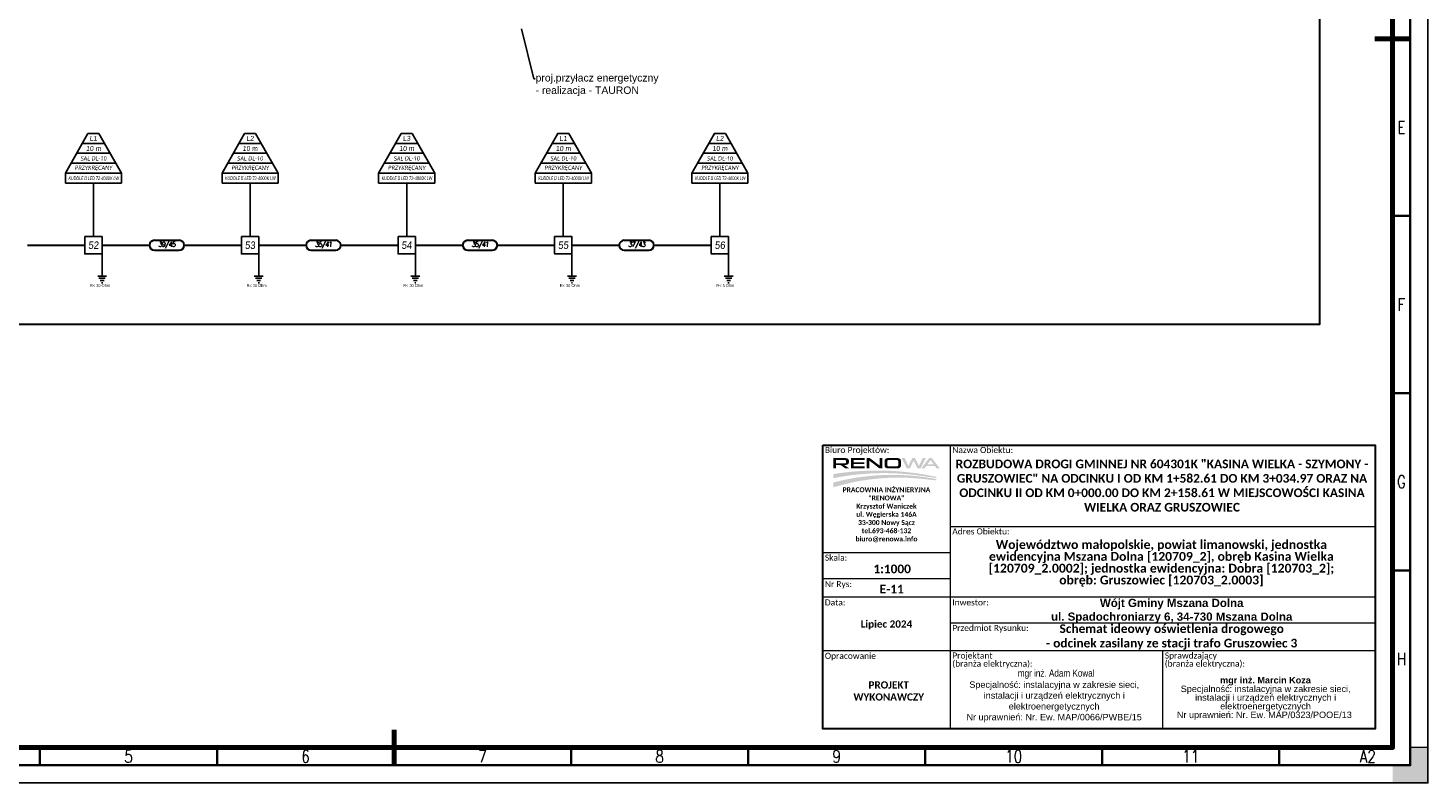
# Model space of a CAD drawing. Header units: metres. Extents: x 7168 to 12828, y 1523 to 3619.
# Tile 11 of 133: x 9114 to 9509, y 2040 to 2254. Entities that reach past the tile are written whole.
import ezdxf
from ezdxf import colors
from ezdxf.entities.mleader import LeaderData, LeaderLine
from ezdxf.enums import TextEntityAlignment as Align
from ezdxf.math import Vec2, Vec3

# ---------------------------------------------------------------- set-up
doc = ezdxf.new("R2010")
doc.units = ezdxf.units.M
for name, color, linetype in [('!_Rysunek', 4, 'Continuous'), ('DIM', 7, 'Continuous'), ('EE_UZAB_SYM', 3, 'Continuous')]:
    doc.layers.add(name, color=color, linetype=linetype)
for name, color, linetype, lineweight in [('0_ramka', 7, 'Continuous', 0), ('CP_FRAME', 217, 'Continuous', 70), ('CP_FRCENTR', 217, 'Continuous', 70), ('CP_FRMARK', 253, 'Continuous', 15), ('CP_FRREF', 251, 'Continuous', 35), ('CP_LINENORM', 251, 'Continuous', 25), ('CP_TEXTNORM', 53, 'Continuous', 25)]:
    doc.layers.add(name, color=color, linetype=linetype, lineweight=lineweight)
doc.styles.add('0STANDARD', font='simplex.shx', dxfattribs={"width": 0.9, "oblique": 5})
doc.styles.add('courier', font='arial.ttf')
doc.styles.add('CP_TXTCON', font='ROMANS.SHX', dxfattribs={"width": 0.8})
doc.styles.get("Standard").update_dxf_attribs({"font": 'arial.ttf'})
doc.styles.add('Stytuacja', font='arial.ttf', dxfattribs={"height": 0.85})

# ---------------------------------------------------------------- blocks, each defined once
blk = doc.blocks.new('RENOWA_1')
at = {"linetype": 'Continuous', "lineweight": -2}
h = blk.add_hatch(color=7, dxfattribs=at)
edge = h.paths.add_edge_path()
edge.add_ellipse((0.0678, 0.1509), major_axis=(-0.0191, 0), ratio=0.735318, start_angle=180, end_angle=270)
edge.add_line((0.0678, 0.165), (0.0142, 0.165))
edge.add_line((0.0142, 0.165), (-0.0013, 0.165))
edge.add_line((-0.0013, 0.165), (-0.0013, 0.1071))
edge.add_line((-0.0013, 0.1071), (0.0142, 0.1071))
edge.add_line((0.0142, 0.1071), (0.0142, 0.1258))
edge.add_line((0.0142, 0.1258), (0.0398, 0.1258))
edge.add_line((0.0398, 0.1258), (0.0674, 0.107))
edge.add_line((0.0674, 0.107), (0.0893, 0.107))
edge.add_line((0.0893, 0.107), (0.06, 0.126))
edge.add_line((0.06, 0.126), (0.0653, 0.126))
edge.add_ellipse((0.0653, 0.14), major_axis=(0.0215, 0), ratio=0.650164, start_angle=270, end_angle=360)
edge.add_line((0.0868, 0.14), (0.0868, 0.1509))
h.paths.add_polyline_path([(0.0713, 0.1476), (0.0713, 0.1413, -0.414214), (0.0653, 0.1353), (0.0142, 0.1353), (0.0142, 0.1536), (0.0653, 0.1536, -0.414214)], flags=16)
for points in [[(0.0992, 0.1071), (0.0992, 0.1184), (0.0992, 0.1536), (0.0992, 0.165), (0.1758, 0.165), (0.1758, 0.1536), (0.1147, 0.1536), (0.1147, 0.1406), (0.174, 0.1406), (0.174, 0.1314), (0.1147, 0.1314), (0.1147, 0.1184), (0.1758, 0.1184), (0.1758, 0.1071)], [(0.1882, 0.1071), (0.1882, 0.165), (0.2032, 0.165), (0.2052, 0.165), (0.2603, 0.1231), (0.2603, 0.165), (0.2752, 0.165), (0.2752, 0.1071), (0.2603, 0.1071), (0.2598, 0.1071), (0.2032, 0.1501), (0.2032, 0.1071)], [(0.4311, 0.1071), (0.4141, 0.1071), (0.3849, 0.165), (0.4027, 0.165), (0.423, 0.1205), (0.4452, 0.165), (0.4608, 0.165), (0.483, 0.1205), (0.5033, 0.165), (0.5211, 0.165), (0.4919, 0.1071), (0.4749, 0.1071), (0.453, 0.1503)]]:
    blk.add_hatch(color=7, dxfattribs=at).paths.add_polyline_path(points)
h = blk.add_hatch(color=7, dxfattribs=at)
edge = h.paths.add_edge_path()
edge.add_ellipse((0.3627, 0.1521), major_axis=(0.0179, 0), ratio=0.715756, start_angle=0, end_angle=90)
edge.add_line((0.3627, 0.165), (0.3069, 0.165))
edge.add_ellipse((0.3069, 0.1521), major_axis=(-0.0179, 0), ratio=0.715756, start_angle=270, end_angle=360)
edge.add_line((0.2889, 0.1521), (0.2889, 0.1199))
edge.add_ellipse((0.3069, 0.1199), major_axis=(-0.0179, 0), ratio=0.715756, start_angle=0, end_angle=90)
edge.add_line((0.3069, 0.1071), (0.3627, 0.1071))
edge.add_ellipse((0.3627, 0.1199), major_axis=(0.0179, 0), ratio=0.715756, start_angle=270, end_angle=360)
edge.add_line((0.3807, 0.1199), (0.3807, 0.1521))
edge = h.paths.add_edge_path(flags=16)
edge.add_ellipse((0.3588, 0.1474), major_axis=(-0.00672, 0), ratio=0.945371, start_angle=180, end_angle=270, ccw=False)
edge.add_line((0.3655, 0.1474), (0.3655, 0.1247))
edge.add_ellipse((0.3588, 0.1247), major_axis=(-0.00672, 0), ratio=0.945371, start_angle=90, end_angle=180, ccw=False)
edge.add_line((0.3588, 0.1184), (0.3108, 0.1184))
edge.add_ellipse((0.3108, 0.1247), major_axis=(0.00672, 0), ratio=0.945371, start_angle=188.48719, end_angle=270, ccw=False)
edge.add_line((0.3042, 0.1238), (0.3042, 0.1483))
edge.add_ellipse((0.3108, 0.1474), major_axis=(0.00672, 0), ratio=0.945371, start_angle=90, end_angle=171.51281, ccw=False)
edge.add_line((0.3108, 0.1537), (0.3588, 0.1537))
h = blk.add_hatch(color=7, dxfattribs=at)
h.paths.add_polyline_path([(0.4963, 0.1071), (0.5398, 0.165), (0.5561, 0.165), (0.5997, 0.1071), (0.582, 0.1071), (0.5723, 0.1204), (0.548, 0.1204), (0.5236, 0.1204), (0.5139, 0.1071)])
h.paths.add_polyline_path([(0.5302, 0.1294), (0.548, 0.1539), (0.5657, 0.1294), (0.548, 0.1294)], flags=16)
h = blk.add_hatch(color=7, dxfattribs=at)
h.set_gradient(rotation=270, tint=1, name='INVHEMISPHERICAL')
h.paths.add_polyline_path([(0.486, 0.066), (0.5811, 0.0526), (0.5811, 0.0589), (0.5557, 0.0641, 0.087432), (0.0179, 0.0776), (-0.0013, 0.0747), (-0.0013, 0.0516), (0.0117, 0.0541, -0.082937)])
h = blk.add_hatch(color=7, dxfattribs=at)
h.set_gradient(rotation=270, tint=1, name='INVHEMISPHERICAL')
h.paths.add_polyline_path([(0.4958, 0.0481), (0.5811, 0.0392), (0.5811, 0.0466), (0.5534, 0.0514, 0.10443), (0.0166, 0.0315), (-0.0013, 0.027), (-0.0013, -0.0004), (0, 0, -0.100635)])
blk = doc.blocks.new('CP_TEXTREFA2')
for p, q in [((0, 205), (-5, 205)), ((-5, 155), (0, 155)), ((-5, 105), (0, 105)), ((-5, 55), (0, 55)), ((-387, 5), (-387, 0)), ((-337, 5), (-337, 0)), ((-287, 0), (-287, 5)), ((-237, 5), (-237, 0)), ((-187, 5), (-187, 0)), ((-137, 5), (-137, 0)), ((-87, 5), (-87, 0)), ((-37, 5), (-37, 0))]:
    blk.add_line(p, q)
for points in [[(-574, 410), (-574, 0), (0, 0), (0, 410)], [(-569, 405), (-569, 5), (-5, 5), (-5, 405)]]:
    blk.add_lwpolyline(points, close=True)
at = {"layer": 'CP_TEXTNORM', "linetype": 'ByBlock', "style": 'CP_TXTCON', "width": 0.8}
for s, p in [('E', (-2.5, 180)), ('F', (-2.5, 130)), ('G', (-2.5, 80)), ('H', (-2.5, 30)), ('5', (-362, 2.5)), ('6', (-312, 2.5)), ('7', (-262, 2.5)), ('8', (-212, 2.5)), ('9', (-162, 2.5)), ('10', (-112, 2.5)), ('11', (-62, 2.5)), ('A2', (-12, 2.5))]:
    blk.add_text(s, height=3.5, dxfattribs=at).set_placement(p, align=Align.MIDDLE)
blk = doc.blocks.new('2d_iso_5457_a2_zp5y')
at = {"layer": 'CP_FRMARK'}
blk.add_hatch(color=256, dxfattribs=at).paths.add_polyline_path([(589, 5), (584, 5), (584, 0), (589, 0), (594, 0), (594, 5), (594, 10), (589, 10)])
blk.add_lwpolyline([(20, 410), (20, 10), (584, 10), (584, 410)], close=True)
at = {"layer": 'CP_FRCENTR'}
for p, q in [((589, 210), (579, 210)), ((302, 15), (302, 5))]:
    blk.add_line(p, q, dxfattribs=at)
at = {"layer": 'CP_FRMARK'}
for p, q in [((589, 10), (589, 5)), ((594, 10), (589, 10)), ((594, 0), (594, 10)), ((589, 5), (584, 5)), ((584, 0), (594, 0))]:
    blk.add_line(p, q, dxfattribs=at)
at = {"layer": 'CP_LINENORM'}
blk.add_lwpolyline([(594, 420), (594, 0), (0, 0), (0, 420)], close=True, dxfattribs=at)
at = {"layer": 'CP_FRREF'}
blk.add_blockref('CP_TEXTREFA2', (589, 5), dxfattribs=at)

msp = doc.modelspace()

# ---------------------------------------------------------------- linework, layer by layer
at = {"layer": '!_Rysunek', "color": 6}
for p, q in [((9130.731, 2223.774), (9124.372, 2212.574)), ((9130.702, 2223.774), (9133.852, 2223.774)), ((9133.852, 2223.774), (9140.211, 2212.574)), ((9174.962, 2223.774), (9168.603, 2212.574)), ((9174.933, 2223.774), (9178.083, 2223.774)), ((9178.083, 2223.774), (9184.442, 2212.574)), ((9219.193, 2223.774), (9212.834, 2212.574)), ((9219.164, 2223.774), (9222.314, 2223.774)), ((9222.314, 2223.774), (9228.673, 2212.574)), ((9263.425, 2223.774), (9257.065, 2212.574)), ((9263.395, 2223.774), (9266.545, 2223.774)), ((9266.545, 2223.774), (9272.904, 2212.574)), ((9307.656, 2223.774), (9301.297, 2212.574)), ((9307.626, 2223.774), (9310.776, 2223.774)), ((9310.776, 2223.774), (9317.135, 2212.574)), ((9129.141, 2220.974), (9124.372, 2212.574)), ((9127.552, 2218.174), (9137.031, 2218.174)), ((9129.141, 2220.974), (9135.441, 2220.974)), ((9135.441, 2220.974), (9140.211, 2212.574)), ((9173.373, 2220.974), (9168.603, 2212.574)), ((9171.783, 2218.174), (9181.262, 2218.174)), ((9173.373, 2220.974), (9179.673, 2220.974)), ((9179.673, 2220.974), (9184.442, 2212.574)), ((9217.604, 2220.974), (9212.834, 2212.574)), ((9216.014, 2218.174), (9225.493, 2218.174)), ((9217.604, 2220.974), (9223.904, 2220.974)), ((9223.904, 2220.974), (9228.673, 2212.574)), ((9261.835, 2220.974), (9257.065, 2212.574)), ((9260.245, 2218.174), (9269.725, 2218.174)), ((9261.835, 2220.974), (9268.135, 2220.974)), ((9268.135, 2220.974), (9272.904, 2212.574)), ((9306.066, 2220.974), (9301.297, 2212.574)), ((9304.476, 2218.174), (9313.956, 2218.174)), ((9306.066, 2220.974), (9312.366, 2220.974)), ((9312.366, 2220.974), (9317.135, 2212.574)), ((9125.962, 2215.374), (9138.621, 2215.374)), ((9170.193, 2215.374), (9182.852, 2215.374)), ((9214.424, 2215.374), (9227.083, 2215.374)), ((9258.655, 2215.374), (9271.314, 2215.374)), ((9302.886, 2215.374), (9315.546, 2215.374)), ((9124.372, 2212.574), (9140.211, 2212.574)), ((9124.372, 2212.574), (9124.372, 2209.774)), ((9140.211, 2212.574), (9140.211, 2209.774)), ((9168.603, 2212.574), (9184.442, 2212.574)), ((9168.603, 2212.574), (9168.603, 2209.774)), ((9184.442, 2212.574), (9184.442, 2209.774)), ((9212.834, 2212.574), (9228.673, 2212.574)), ((9212.834, 2212.574), (9212.834, 2209.774)), ((9228.673, 2212.574), (9228.673, 2209.774)), ((9257.065, 2212.574), (9272.904, 2212.574)), ((9257.065, 2212.574), (9257.065, 2209.774)), ((9272.904, 2212.574), (9272.904, 2209.774)), ((9301.297, 2212.574), (9317.135, 2212.574)), ((9301.297, 2212.574), (9301.297, 2209.774)), ((9317.135, 2212.574), (9317.135, 2209.774)), ((9124.372, 2209.774), (9140.211, 2209.774)), ((9132.291, 2209.774), (9132.291, 2194.673)), ((9168.603, 2209.774), (9184.442, 2209.774)), ((9176.523, 2209.774), (9176.523, 2194.673)), ((9212.834, 2209.774), (9228.673, 2209.774)), ((9220.754, 2209.774), (9220.754, 2194.673)), ((9257.065, 2209.774), (9272.904, 2209.774)), ((9264.985, 2209.774), (9264.985, 2194.673)), ((9301.297, 2209.774), (9317.135, 2209.774)), ((9309.216, 2209.774), (9309.216, 2194.673))]:
    msp.add_line(p, q, dxfattribs=at)
at = {"layer": '!_Rysunek', "color": 6, "lineweight": 30}
for p, q in [((9113.668, 2192.223), (9129.841, 2192.223)), ((9134.741, 2192.223), (9148.1, 2192.223)), ((9149.5, 2193.623), (9156.5, 2193.623)), ((9149.5, 2190.823), (9156.5, 2190.823)), ((9157.9, 2192.223), (9174.073, 2192.223)), ((9178.973, 2192.223), (9192.331, 2192.223)), ((9193.731, 2193.623), (9200.731, 2193.623)), ((9193.731, 2190.823), (9200.731, 2190.823)), ((9202.131, 2192.223), (9218.304, 2192.223)), ((9223.204, 2192.223), (9236.562, 2192.223)), ((9237.962, 2193.623), (9244.962, 2193.623)), ((9237.962, 2190.823), (9244.962, 2190.823)), ((9246.362, 2192.223), (9262.535, 2192.223)), ((9267.435, 2192.223), (9280.793, 2192.223)), ((9282.193, 2193.623), (9289.193, 2193.623)), ((9282.193, 2190.823), (9289.193, 2190.823)), ((9290.593, 2192.223), (9306.766, 2192.223))]:
    msp.add_line(p, q, dxfattribs=at)
msp.add_lwpolyline([(9478.529, 2349.605), (9478.529, 2169.859), (9055.258, 2169.859), (9055.258, 2192.223), (9085.61, 2192.232)], dxfattribs=at)
at = {"layer": '!_Rysunek', "color": 6}
for points in [[(9129.841, 2194.673), (9134.741, 2194.673), (9134.741, 2189.773), (9129.841, 2189.773)], [(9174.073, 2194.673), (9178.973, 2194.673), (9178.973, 2189.773), (9174.073, 2189.773)], [(9218.304, 2194.673), (9223.204, 2194.673), (9223.204, 2189.773), (9218.304, 2189.773)], [(9262.535, 2194.673), (9267.435, 2194.673), (9267.435, 2189.773), (9262.535, 2189.773)], [(9306.766, 2194.673), (9311.666, 2194.673), (9311.666, 2189.773), (9306.766, 2189.773)]]:
    msp.add_lwpolyline(points, close=True, dxfattribs=at)
at = {"layer": '!_Rysunek', "color": 6, "lineweight": 30}
for centre, start, end in [((9149.5, 2192.223), 90, 270), ((9156.5, 2192.223), 270, 90), ((9193.731, 2192.223), 90, 270), ((9200.731, 2192.223), 270, 90), ((9237.962, 2192.223), 90, 270), ((9244.962, 2192.223), 270, 90), ((9282.193, 2192.223), 90, 270), ((9289.193, 2192.223), 270, 90)]:
    msp.add_arc(centre, 1.4, start, end, dxfattribs=at)
at = {"color": 6, "lineweight": -3}
for p, q in [((9134.741, 2183.528), (9134.741, 2186.943)), ((9178.973, 2183.528), (9178.973, 2186.943)), ((9223.204, 2183.528), (9223.204, 2186.943)), ((9267.435, 2183.528), (9267.435, 2186.943)), ((9311.666, 2183.528), (9311.666, 2186.943)), ((9135.995, 2183.528), (9133.487, 2183.528)), ((9135.634, 2182.902), (9133.849, 2182.902)), ((9180.227, 2183.528), (9177.718, 2183.528)), ((9179.865, 2182.902), (9178.08, 2182.902)), ((9224.458, 2183.528), (9221.95, 2183.528)), ((9224.096, 2182.902), (9222.311, 2182.902)), ((9268.689, 2183.528), (9266.181, 2183.528)), ((9268.327, 2182.902), (9266.543, 2182.902)), ((9312.92, 2183.528), (9310.412, 2183.528)), ((9312.558, 2182.902), (9310.774, 2182.902)), ((9135.272, 2182.275), (9134.211, 2182.275)), ((9134.91, 2181.648), (9134.573, 2181.648)), ((9179.503, 2182.275), (9178.442, 2182.275)), ((9179.141, 2181.648), (9178.804, 2181.648)), ((9223.734, 2182.275), (9222.673, 2182.275)), ((9223.372, 2181.648), (9223.035, 2181.648)), ((9267.965, 2182.275), (9266.904, 2182.275)), ((9267.603, 2181.648), (9267.266, 2181.648)), ((9312.196, 2182.275), (9311.136, 2182.275)), ((9311.835, 2181.648), (9311.497, 2181.648))]:
    msp.add_line(p, q, dxfattribs=at)
at = {"layer": '0_ramka', "color": 7, "linetype": 'Continuous', "lineweight": 0}
for p, q in [((9374.25, 2135.784), (9374.25, 2061.784)), ((9494.25, 2112.809), (9374.25, 2112.809)), ((9374.25, 2105.408), (9338.25, 2105.408)), ((9374.25, 2098.075), (9338.25, 2098.075)), ((9494.25, 2092.896), (9338.25, 2092.897)), ((9494.25, 2085.564), (9374.25, 2085.564)), ((9494.25, 2077.784), (9338.25, 2077.785)), ((9434.25, 2077.784), (9434.25, 2055.784)), ((9374.25, 2061.784), (9374.25, 2055.784))]:
    msp.add_line(p, q, dxfattribs=at)
at = {"layer": '0_ramka', "color": 7, "linetype": 'Continuous', "lineweight": 30, "flags": 128}
msp.add_lwpolyline([(9338.25, 2135.784), (9494.25, 2135.784), (9494.25, 2055.784), (9338.25, 2055.784), (9338.25, 2135.784)], close=True, dxfattribs=at)
at = {"layer": 'EE_UZAB_SYM', "color": 6}
for p, q in [((9134.741, 2186.943), (9134.741, 2189.773)), ((9178.973, 2186.943), (9178.973, 2189.773)), ((9223.204, 2186.943), (9223.204, 2189.773)), ((9267.435, 2186.943), (9267.435, 2189.773)), ((9311.666, 2186.943), (9311.666, 2189.773))]:
    msp.add_line(p, q, dxfattribs=at)

# ---------------------------------------------------------------- block references
at = {"color": 7, "linetype": 'Continuous', "lineweight": 0, "ltscale": 1000, "xscale": 50.00000000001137, "yscale": 50.00000000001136, "zscale": 50.00000000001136}
msp.add_blockref('RENOWA_1', (9341.29, 2123.913), dxfattribs=at)
at = {"layer": 'CP_FRAME'}
msp.add_blockref('2d_iso_5457_a2_zp5y', (8915.193, 2040.487), dxfattribs=at)

# ---------------------------------------------------------------- texts
at = {"layer": '!_Rysunek', "color": 6, "attachment_point": 5, "style": '0STANDARD'}
for s, insert, char_height, width in [('{\\fArial|b0|i0|c238|p34;L1}', (9132.291, 2222.374), 1.4, 15.83884), ('{\\fArial|b0|i0|c238|p34;L2}', (9176.523, 2222.374), 1.4, 15.83884), ('{\\fArial|b0|i0|c238|p34;L3}', (9220.754, 2222.374), 1.4, 15.83884), ('{\\fArial|b0|i0|c238|p34;L1}', (9264.985, 2222.374), 1.4, 15.83884), ('{\\fArial|b0|i0|c238|p34;L2}', (9309.216, 2222.374), 1.4, 15.83884), ('{\\fArial|b0|i0|c238|p34;10 m}', (9132.316, 2219.519), 1.4, 15.83884), ('{\\fArial|b0|i0|c238|p34;10 m}', (9176.547, 2219.519), 1.4, 15.83884), ('{\\fArial|b0|i0|c238|p34;10 m}', (9220.779, 2219.519), 1.4, 15.83884), ('{\\fArial|b0|i0|c238|p34;10 m}', (9265.01, 2219.519), 1.4, 15.83884), ('{\\fArial|b0|i0|c238|p34;10 m}', (9309.241, 2219.519), 1.4, 15.83884), ('{\\fRoboto|b0|i0|c238|p2;PRZYKRĘCANY}', (9132.316, 2213.909), 1.1855, 15.83884), ('{\\FRoboto-Light|c238;SAL DL-10\\fArial|b1|i0|c0|p32; }', (9132.316, 2216.719), 1.1855, 15.83884), ('{\\fRoboto|b0|i0|c238|p2;PRZYKRĘCANY}', (9176.547, 2213.909), 1.1855, 15.83884), ('{\\FRoboto-Light|c238;SAL DL-10\\fArial|b1|i0|c0|p32; }', (9176.547, 2216.719), 1.1855, 15.83884), ('{\\fRoboto|b0|i0|c238|p2;PRZYKRĘCANY}', (9220.779, 2213.909), 1.1855, 15.83884), ('{\\FRoboto-Light|c238;SAL DL-10\\fArial|b1|i0|c0|p32; }', (9220.779, 2216.719), 1.1855, 15.83884), ('{\\fRoboto|b0|i0|c238|p2;PRZYKRĘCANY}', (9265.01, 2213.909), 1.1855, 15.83884), ('{\\FRoboto-Light|c238;SAL DL-10\\fArial|b1|i0|c0|p32; }', (9265.01, 2216.719), 1.1855, 15.83884), ('{\\fRoboto|b0|i0|c238|p2;PRZYKRĘCANY}', (9309.241, 2213.909), 1.1855, 15.83884), ('{\\FRoboto-Light|c238;SAL DL-10\\fArial|b1|i0|c0|p32; }', (9309.241, 2216.719), 1.1855, 15.83884), ('{\\T0.95;\\W0.7;\\FRoboto-Light|c238;\\H0.717949x;KUDDLE II LED 72-4000K LW}', (9132.316, 2211.119), 1.4, 18.2966), ('{\\T0.95;\\W0.7;\\FRoboto-Light|c238;\\H0.717949x;KUDDLE II LED 72-4000K LW}', (9176.547, 2211.119), 1.4, 18.2966), ('{\\T0.95;\\W0.7;\\FRoboto-Light|c238;\\H0.717949x;KUDDLE II LED 72-4000K LW}', (9220.779, 2211.119), 1.4, 18.2966), ('{\\T0.95;\\W0.7;\\FRoboto-Light|c238;\\H0.717949x;KUDDLE II LED 72-4000K LW}', (9265.01, 2211.119), 1.4, 18.2966), ('{\\T0.95;\\W0.7;\\FRoboto-Light|c238;\\H0.717949x;KUDDLE II LED 72-4000K LW}', (9309.241, 2211.119), 1.4, 18.2966), ('{\\fArial|b0|i0|c238|p34;52}', (9132.291, 2192.223), 2.1, 6.3), ('{\\fArial|b0|i0|c238|p34;53}', (9176.523, 2192.223), 2.1, 6.3), ('{\\fArial|b0|i0|c238|p34;54}', (9220.754, 2192.223), 2.1, 6.3), ('{\\fArial|b0|i0|c238|p34;55}', (9264.985, 2192.223), 2.1, 6.3), ('{\\fArial|b0|i0|c238|p34;56}', (9309.216, 2192.223), 2.1, 6.3)]:
    msp.add_mtext(s, dxfattribs=dict(at, insert=insert, char_height=char_height, width=width))
at = {"layer": '!_Rysunek', "color": 6, "lineweight": -3, "char_height": 1.4, "width": 8.29713, "attachment_point": 5, "style": '0STANDARD'}
for s, insert in [('{\\T0.8;39/45}', (9153, 2192.223)), ('{\\T0.8;35/41}', (9197.231, 2192.223)), ('{\\T0.8;35/41}', (9241.462, 2192.223)), ('{\\T0.8;37/43}', (9285.693, 2192.223))]:
    msp.add_mtext(s, dxfattribs=dict(at, insert=insert))
at = {"color": 6, "lineweight": -3}
for s, p in [('R< 30 Ohm', (9131.316, 2180.464)), ('R< 30 Ohm', (9175.547, 2180.464)), ('R< 30 Ohm', (9219.778, 2180.464)), ('R< 30 Ohm', (9264.009, 2180.464)), ('R< 5 Ohm', (9308.241, 2180.464))]:
    msp.add_text(s, height=0.7875, dxfattribs=at).set_placement(p)
at = {"color": 7, "lineweight": 13, "rotation": 359.99974, "style": 'courier'}
for s, insert, char_height, width, attachment_point in [('\\fCalibri|b0|i0|c238238|p39;Biuro Projektów:', (9338.85, 2135.319), 1.71093, 40.89129, 1), ('\\P\\P\\fCalibri|b1|i0|c238238|p39;\\H0.6x;PRACOWNIA INŻYNIERYJNA "RENOWA"\\PKrzysztof Waniczek\\Pul. Węgierska 146A\\P33-300 Nowy Sącz\\Ptel.693-468-132\\Pbiuro@renowa.info', (9356.25, 2131.621), 2.31147, 30.4546, 2)]:
    msp.add_mtext(s, dxfattribs=dict(at, insert=insert, char_height=char_height, width=width, attachment_point=attachment_point))
at = {"color": 7, "lineweight": 13, "insert": (9373.465, 2072.495), "char_height": 2, "width": 60, "attachment_point": 1, "style": 'courier'}
msp.add_mtext('\\pi18.623;{\\fArial Narrow|b0|i0|c238|p34;  mgr inż. Adam Kowal\\P\\pi6.1846;\\fArial|b0|i0|c238|p34;\\H0.9167x;\\C256;Specjalność: instalacyjna w zakresie sieci,\\P\\pi10.243;instalacji i urządzeń elektrycznych i \\P\\pi17.321;elektroenergetycznych\\P\\pi5.3804;Nr uprawnień: Nr. Ew. MAP/0066/PWBE/15\\P}', dxfattribs=at)
at = {"color": 7, "lineweight": 13, "insert": (9438.29, 2070.412), "char_height": 2, "width": 49.77348, "attachment_point": 1, "line_spacing_factor": 0.8, "style": 'courier'}
msp.add_mtext('\\pi12.201;{\\fArial|b1|i0|c238|p34;\\H0.9167x;\\C256;mgr inż. Marcin Koza\\P\\pi1.0713;\\fArial|b0|i0|c238|p34;Specjalność: instalacyjna w zakresie sieci,\\P\\pi5.1295;instalacji i urządzeń elektrycznych i \\P\\pi12.207;elektroenergetycznych\\P\\pi0;Nr uprawnień: Nr. Ew. MAP/0323/POOE/13}', dxfattribs=at)
at = {"layer": '0_ramka', "color": 7, "lineweight": 0, "rotation": 359.99978}
for s, insert, char_height, width, attachment_point, style in [('\\fCalibri|b0|i0|c238238|p39;Nazwa Obiektu:', (9374.85, 2135.306), 1.71093, 40.89129, 1, 'courier'), ('\\pt0.0782141;\\fCalibri|b1|i0|c238238|p39;ROZBUDOWA DROGI GMINNEJ NR 604301K "KASINA WIELKA - SZYMONY - GRUSZOWIEC" NA ODCINKU I OD KM 1+582.61 DO KM 3+034.97 ORAZ NA ODCINKU II OD KM 0+000.00 DO KM 2+158.61 W MIEJSCOWOŚCI KASINA WIELKA ORAZ GRUSZOWIEC', (9434.073, 2124.399), 2.44419, 117.97047, 5, 'Stytuacja'), ('\\fCalibri|b0|i0|c238238|p39;Adres Obiektu:', (9374.85, 2112.331), 1.71093, 40.89129, 1, 'courier'), ('\\fCalibri|b0|i0|c238238|p39;Skala:', (9338.85, 2104.93), 1.71093, 40.89129, 1, 'courier'), ('{\\fCalibri|b1|i0|c158|p39;1:1000}', (9357.862, 2100.884), 2.44419, 19.44312, 5, 'courier'), ('\\fCalibri|b0|i0|c238238|p39;Nr Rys:', (9338.85, 2097.472), 1.71093, 40.89129, 1, 'courier'), ('{\\fCalibri|b1|i0|c158|p39;E-11}', (9357.739, 2095.204), 2.44419, 12.10744, 5, 'Stytuacja'), ('\\fCalibri|b0|i0|c238238|p39;Data:', (9338.85, 2092.289), 1.71093, 40.89129, 1, 'courier'), ('\\fCalibri|b0|i0|c238238|p39;Inwestor:', (9374.85, 2092.297), 1.71093, 40.89129, 1, 'courier'), ('\\P\\fArial|b1|i0|c238238|p39;Wójt Gminy Mszana Dolna\\Pul. Spadochroniarzy 6, 34-730 Mszana Dolna', (9436.811, 2090.948), 2.32198, 91.84384, 5, 'Stytuacja'), ('\\fCalibri|b1|i0|c238238|p39;Lipiec 2024', (9356.25, 2085.101), 2.03682, 32.8438, 5, 'Stytuacja'), ('\\fCalibri|b0|i0|c238238|p39;Przedmiot Rysunku:', (9374.85, 2085.086), 1.71093, 40.89129, 1, 'courier'), ('\\pt0.035441;{\\fCalibri|b1|i0|c238|p39;Schemat ideowy oświetlenia drogowego \\P- odcinek zasilany ze stacji trafo Gruszowiec 3}', (9436.811, 2081.674), 2.44419, 96.67773, 5, 'courier'), ('\\fCalibri|b0|i0|c238238|p39;Opracowanie', (9338.85, 2077.22), 1.71093, 40.89129, 1, 'courier'), ('{\\fCalibri|b1|i0|c158|p39;PROJEKT\\PWYKONAWCZY}', (9356.89, 2066.449), 2.03682, 32.8438, 5, 'Stytuacja')]:
    msp.add_mtext(s, dxfattribs=dict(at, insert=insert, char_height=char_height, width=width, attachment_point=attachment_point, style=style))
at = {"layer": '0_ramka', "color": 7, "lineweight": 0, "rotation": 359.99978, "line_spacing_factor": 0.8, "style": 'courier'}
for s, insert, char_height, width, attachment_point in [('\\fCalibri|b1|i0|c238238|p39;Województwo małopolskie, powiat limanowski, jednostka ewidencyjna Mszana Dolna [120709_2], obręb Kasina Wielka [120709_2.0002]; jednostka ewidencyjna: Dobra [120703_2]; obręb: Gruszowiec [120703_2.0003]', (9433.901, 2102.447), 2.5, 107.07528, 5), ('{\\fCalibri|b0|i0|c158|p39;Projektant\\P(branża elektryczna):}', (9374.85, 2077.306), 1.71093, 40.89129, 1), ('{\\fCalibri|b0|i0|c158|p39;Sprawdzający\\P(branża elektryczna):}', (9434.85, 2077.306), 1.71093, 40.89129, 1)]:
    msp.add_mtext(s, dxfattribs=dict(at, insert=insert, char_height=char_height, width=width, attachment_point=attachment_point))

# ---------------------------------------------------------------- leaders
at = {"layer": 'DIM', "color": 6}
ml = msp.add_multileader_mtext('Standard', dxfattribs=at)
ml.set_content('{\\C6;proj.przyłacz energetyczny \\P- realizacja - TAURON}', color=6)
ml.set_leader_properties()
ml.build(insert=Vec2(0, 0))
ml.multileader.update_dxf_attribs({"text_right_attachment_type": 6, "dogleg_length": 0.36, "arrow_head_size": 0.18})
ctx = ml.context
ctx.base_point, ctx.char_height, ctx.arrow_head_size, ctx.landing_gap_size, ctx.plane_origin = Vec3(9257.07, 2239.168, 384.979), 2.1, 0.18, 0.09, Vec3(9253.179, 2253.446, 384.979)
ctx.right_attachment = 6
notes = []
notes.append((ctx, [(0, (1, 1, 0), (9256.71, 2239.168, 384.979), (1, 0), 0.36, [(0, [(9253.179, 2253.446, 384.979)], 0, [])])]))
ctx.mtext.insert, ctx.mtext.width, ctx.mtext.flow_direction = Vec3(9257.16, 2240.527, 384.979), 35.08611, 5
for ctx, leaders in notes:
    for number, flags, end, landing, length, lines in leaders:
        leader = LeaderData()
        leader.index, (leader.has_last_leader_line, leader.has_dogleg_vector, leader.attachment_direction) = number, flags
        leader.last_leader_point, leader.dogleg_vector, leader.dogleg_length = Vec3(end), Vec3(landing), length
        for number, points, colour, breaks in lines:
            line = LeaderLine()
            line.index, line.vertices, line.color, line.breaks = number, Vec3.list(points), colors.encode_raw_color(colour), breaks
            leader.lines.append(line)
        ctx.leaders.append(leader)

doc.saveas('drawing.dxf')
